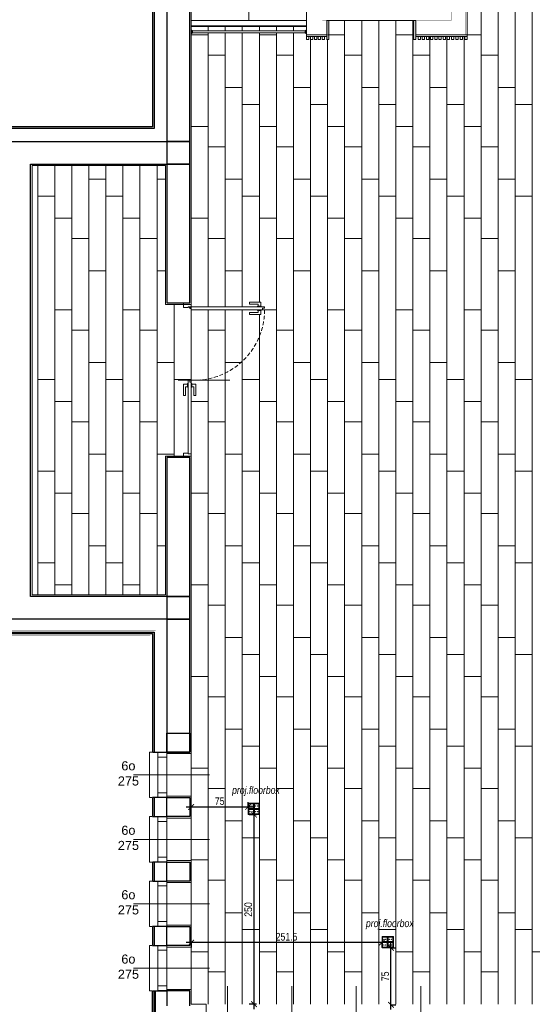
# Model space of a CAD drawing. Header units: millimetres. Extents: x -9038497 to 54128, y -10570064 to 59476.
# Tile 50 of 135: x 34971 to 35647, y 23814 to 25113. Entities that reach past the tile are written whole.
import ezdxf

# ---------------------------------------------------------------- set-up
doc = ezdxf.new("R2010")
doc.units = ezdxf.units.MM
doc.header["$LTSCALE"] = 0.8
doc.header["$PDMODE"] = 2
doc.linetypes.add('DASHED2', pattern=[9.525, 6.35, -3.175])
for name, color, linetype, lineweight in [('0 proj_meble 25', 42, 'Continuous', 25), ('0 proj_meble pokojowe-linie środkowe', 42, 'Continuous', 0), ('0 proj_okna', 4, 'Continuous', 0), ('0 proj_oświetlenie', 150, 'Continuous', 13), ('0 proj_symbole elektryczne', 150, 'Continuous', 25), ('0 proj_widok widok widok', 7, 'Continuous', 0), ('ocieplenie', 214, 'Continuous', 13), ('OPIS', 122, 'Continuous', 18), ('SCIANY', 1, 'Continuous', 30), ('tynk', 252, 'Continuous', 5), ('X proj_meble pokojowe - cienkie', 43, 'Continuous', 0)]:
    doc.layers.add(name, color=color, linetype=linetype, lineweight=lineweight)
doc.layers.add('SCHODY', color=2, linetype='Continuous')
doc.layers.add('STOLARKA', color=4, linetype='Continuous')
doc.styles.add('ARIAL_CE', font='arial.ttf', dxfattribs={"height": 15})
doc.styles.add('WYMIAR-50', font='ARIALN.TTF', dxfattribs={"height": 10})
doc.dimstyles.new('SKALA-50', dxfattribs={"dimscale": 5, "dimtxt": 10, "dimasz": 1.5, "dimexe": 1.3, "dimexo": 1.3, "dimgap": 0.5, "dimtad": 1, "dimdec": 1, "dimrnd": 0.5, "dimdsep": 46, "dimtxsty": 'WYMIAR-50', "dimblk": 'ARCHTICK', "dimcen": 1.5, "dimdle": 1.3, "dimadec": 0, "dimazin": 0, "dimtfac": 1, "dimtdec": 1, "dimtix": 1, "dimtmove": 2, "dimatfit": 3, "dimfxl": 2, "dimfxlon": 1, "dimtolj": 1, "dimarcsym": 0})

# ---------------------------------------------------------------- blocks, each defined once
blk = doc.blocks.new('G$C0CCF9696')
at = {"layer": 'STOLARKA', "color": 5, "lineweight": 0}
blk.add_line((100, 30), (0, 30), dxfattribs=at)
for points in [[(68, 59.5), (68, 53.5), (56, 53.5), (56, 59.5)], [(68, 59.5), (68, 53.5), (56, 53.5), (56, 59.5)], [(68, 53.5), (68, 6.5), (56, 6.5), (56, 53.5)], [(68, 53.5), (68, 6.5), (56, 6.5), (56, 53.5)], [(68, 0.5), (68, 6.5), (56, 6.5), (56, 0.5)]]:
    blk.add_lwpolyline(points, close=True, dxfattribs=at)
blk.add_lwpolyline([(76, 0), (79, 0), (79, 60), (76, 60)], dxfattribs=at)
blk.add_lwpolyline([(76, 0), (79, 0), (79, 60), (76, 60)], dxfattribs=at)
blk = doc.blocks.new('_ArchTick')
at = {"color": 0, "linetype": 'ByBlock', "const_width": 0.15}
blk.add_lwpolyline([(-0.5, -0.5), (0.5, 0.5)], dxfattribs=at)
blk = doc.blocks.new('*D2374')
at = {"layer": '0 proj_widok widok widok', "color": 0, "lineweight": -2, "ltscale": 0.8, "transparency": 16777216}
for p, q in [((35190.5, 24074.3), (35278.5, 24074.3)), ((35197, 24073.9), (35197, 24080.8)), ((35272, 24073.9), (35272, 24080.8))]:
    blk.add_line(p, q, dxfattribs=at)
at = {"layer": 'Defpoints', "color": 0, "lineweight": 0, "ltscale": 0.8, "transparency": 16777216}
for p in [(35272, 24074.3), (35197, 24067.4), (35272, 24067.4)]:
    blk.add_point(p, dxfattribs=at)
at = {"layer": '0 proj_widok widok widok', "color": 0, "lineweight": -2, "ltscale": 0.8, "transparency": 16777216, "xscale": 7.5, "yscale": 7.5, "zscale": 7.5, "rotation": 180}
blk.add_blockref('_ArchTick', (35197, 24074.3), dxfattribs=at)
at = {"layer": '0 proj_widok widok widok', "color": 0, "lineweight": -2, "ltscale": 0.8, "transparency": 16777216, "xscale": 7.5, "yscale": 7.5, "zscale": 7.5}
blk.add_blockref('_ArchTick', (35272, 24074.3), dxfattribs=at)
at = {"layer": '0 proj_widok widok widok', "color": 0, "lineweight": 0, "ltscale": 0.8, "transparency": 16777216, "insert": (35234.5, 24081.9), "char_height": 10, "attachment_point": 5, "style": 'WYMIAR-50'}
blk.add_mtext('\\A1;75', dxfattribs=at)
blk = doc.blocks.new('*D2375')
at = {"layer": '0 proj_widok widok widok', "color": 0, "lineweight": -2, "ltscale": 0.8, "transparency": 16777216}
for p, q in [((35460.6, 23807), (35460.6, 23895)), ((35460.6, 23888.5), (35467.1, 23888.5)), ((35460.6, 23813.5), (35467.1, 23813.5))]:
    blk.add_line(p, q, dxfattribs=at)
at = {"layer": 'Defpoints', "color": 0, "lineweight": 0, "ltscale": 0.8, "transparency": 16777216}
for p in [(35460.6, 23888.5), (35460.6, 23888.5), (35460.6, 23813.5)]:
    blk.add_point(p, dxfattribs=at)
at = {"layer": '0 proj_widok widok widok', "color": 0, "lineweight": -2, "ltscale": 0.8, "transparency": 16777216, "xscale": 7.5, "yscale": 7.5, "zscale": 7.5}
for p, rotation in [((35460.6, 23888.5), 90), ((35460.6, 23813.5), 270)]:
    blk.add_blockref('_ArchTick', p, dxfattribs=dict(at, rotation=rotation))
at = {"layer": '0 proj_widok widok widok', "color": 0, "lineweight": 0, "ltscale": 0.8, "transparency": 16777216, "insert": (35453, 23851), "char_height": 10, "attachment_point": 5, "rotation": 90, "style": 'WYMIAR-50'}
blk.add_mtext('\\A1;75', dxfattribs=at)
blk = doc.blocks.new('*D2376')
at = {"layer": '0 proj_widok widok widok', "color": 0, "lineweight": -2, "ltscale": 0.8, "transparency": 16777216}
for p, q in [((35455.2, 23895.5), (35190.5, 23895.5)), ((35197, 23895.5), (35197, 23889)), ((35448.7, 23895.5), (35448.7, 23889))]:
    blk.add_line(p, q, dxfattribs=at)
at = {"layer": 'Defpoints', "color": 0, "lineweight": 0, "ltscale": 0.8, "transparency": 16777216}
for p in [(35197, 23895.8), (35197, 23895.5), (35448.7, 23895.8)]:
    blk.add_point(p, dxfattribs=at)
at = {"layer": '0 proj_widok widok widok', "color": 0, "lineweight": -2, "ltscale": 0.8, "transparency": 16777216, "xscale": 7.5, "yscale": 7.5, "zscale": 7.5, "rotation": 180}
blk.add_blockref('_ArchTick', (35197, 23895.5), dxfattribs=at)
at = {"layer": '0 proj_widok widok widok', "color": 0, "lineweight": -2, "ltscale": 0.8, "transparency": 16777216, "xscale": 7.5, "yscale": 7.5, "zscale": 7.5}
blk.add_blockref('_ArchTick', (35448.7, 23895.5), dxfattribs=at)
at = {"layer": '0 proj_widok widok widok', "color": 0, "lineweight": 0, "ltscale": 0.8, "transparency": 16777216, "insert": (35322.8, 23903.1), "char_height": 10, "attachment_point": 5, "style": 'WYMIAR-50'}
blk.add_mtext('\\A1;251.5', dxfattribs=at)
blk = doc.blocks.new('*D2377')
at = {"layer": '0 proj_widok widok widok', "color": 0, "lineweight": -2, "ltscale": 0.8, "transparency": 16777216}
for p, q in [((35283.3, 24064.1), (35273.4, 24064.1)), ((35279.9, 23807.6), (35279.9, 24070.6)), ((35283.3, 23814.1), (35273.4, 23814.1))]:
    blk.add_line(p, q, dxfattribs=at)
at = {"layer": 'Defpoints', "color": 0, "lineweight": 0, "ltscale": 0.8, "transparency": 16777216}
for p in [(35279.9, 24064.1), (35289.8, 24064.1), (35289.8, 23814.1)]:
    blk.add_point(p, dxfattribs=at)
at = {"layer": '0 proj_widok widok widok', "color": 0, "lineweight": -2, "ltscale": 0.8, "transparency": 16777216, "xscale": 7.5, "yscale": 7.5, "zscale": 7.5}
for p, rotation in [((35279.9, 24064.1), 90), ((35279.9, 23814.1), 270)]:
    blk.add_blockref('_ArchTick', p, dxfattribs=dict(at, rotation=rotation))
at = {"layer": '0 proj_widok widok widok', "color": 0, "lineweight": 0, "ltscale": 0.8, "transparency": 16777216, "insert": (35272.3, 23939.1), "char_height": 10, "attachment_point": 5, "rotation": 90, "style": 'WYMIAR-50'}
blk.add_mtext('\\A1;250', dxfattribs=at)
blk = doc.blocks.new('końc')
at = {"layer": 'X proj_meble pokojowe - cienkie'}
for p, q in [((23371.7, 12762.6), (23371.2, 12762.6)), ((23371.2, 12762.6), (23371.2, 12758.1)), ((23371.7, 12758.1), (23371.2, 12758.1)), ((23371.7, 12762.6), (23371.7, 12758.1)), ((23372.9, 12762.1), (23371.7, 12762.1)), ((23372.9, 12758.6), (23371.7, 12758.6)), ((23372.9, 12762.1), (23372.9, 12758.6)), ((23372.9, 12761.6), (23373.1, 12761.6)), ((23372.9, 12759.1), (23373.1, 12759.1))]:
    blk.add_line(p, q, dxfattribs=at)
blk = doc.blocks.new('klamka1 rz')
at = {"layer": '0 proj_okna', "lineweight": 0}
for p, q in [((4646.6, 29464.6), (4641.7, 29464.6)), ((4641.7, 29463.9), (4641.7, 29464.6)), ((4641.7, 29463.9), (4646.6, 29463.9)), ((4642.4, 29458.6), (4642.4, 29463.9)), ((4645.9, 29461.1), (4645.9, 29463.9)), ((4646.6, 29463.9), (4646.6, 29464.6)), ((4642.4, 29458.6), (4657.4, 29458.6)), ((4657.4, 29461.1), (4645.9, 29461.1)), ((4657.4, 29458.6), (4657.4, 29461.1))]:
    blk.add_line(p, q, dxfattribs=at)

msp = doc.modelspace()

# ---------------------------------------------------------------- hatches: boundary and pattern name
at = {"layer": '0 proj_widok widok widok', "lineweight": 0, "true_color": 0x7aafdf, "transparency": 33554687}
h = msp.add_hatch(color=143, dxfattribs=at)
h.dxf.hatch_style = 1
h.paths.add_polyline_path([(35349.01, 25104.29), (35197.01, 25104.29), (35197.01, 25103.49), (35349.01, 25103.49)])
at = {"layer": '0 proj_widok widok widok', "lineweight": 0, "true_color": 0x939598, "transparency": 33554687}
h = msp.add_hatch(color=252, dxfattribs=at)
h.dxf.hatch_style = 1
h.paths.add_polyline_path([(35378.74, 25111.5), (35377.57, 25111.47), (35375.74, 25111.48), (35375.74, 25089.58), (35375.74, 25086.58), (35376.21, 25086.5), (35376.72, 25086.58), (35376.85, 25086.47), (35377.03, 25086.52), (35377.3, 25086.55), (35377.51, 25086.47), (35377.73, 25086.54), (35377.92, 25086.51), (35378.17, 25086.47), (35378.36, 25086.31), (35378.66, 25086.48), (35378.74, 25086.58)])
h = msp.add_hatch(color=252, dxfattribs=at)
h.dxf.hatch_style = 1
h.paths.add_polyline_path([(35493.37, 25111.49), (35492.2, 25111.49), (35490.37, 25111.49), (35490.37, 25089.57), (35490.37, 25086.57), (35490.84, 25086.49), (35491.35, 25086.57), (35491.47, 25086.46), (35491.66, 25086.52), (35491.92, 25086.55), (35492.13, 25086.47), (35492.36, 25086.53), (35492.55, 25086.5), (35492.79, 25086.47), (35492.99, 25086.3), (35493.28, 25086.48), (35493.37, 25086.57)])

# ---------------------------------------------------------------- linework, layer by layer
at = {"lineweight": 0, "ltscale": 40}
for p, q in [((35349.01, 25111.49), (35197.01, 25111.49)), ((35349.01, 25104.29), (35197.01, 25104.29)), ((35349.01, 25103.49), (35197.01, 25103.49))]:
    msp.add_line(p, q, dxfattribs=at)
at = {"layer": '0 proj_meble 25', "lineweight": 18}
for p, q in [((35272.28, 24079.19), (35287.28, 24079.19)), ((35272.28, 24064.19), (35272.28, 24079.14)), ((35287.28, 24079.19), (35287.28, 24064.19)), ((35287.28, 24064.19), (35272.28, 24064.19)), ((35448.83, 23903.48), (35463.83, 23903.48)), ((35448.83, 23888.48), (35448.83, 23903.43)), ((35463.83, 23903.48), (35463.83, 23888.48)), ((35463.83, 23888.48), (35448.83, 23888.48))]:
    msp.add_line(p, q, dxfattribs=at)
at = {"layer": '0 proj_meble pokojowe-linie środkowe'}
for p, q in [((35198.8, 25097.64), (35347.26, 25097.64)), ((35198.85, 25095.14), (35347.26, 25095.14))]:
    msp.add_line(p, q, dxfattribs=at)
at = {"layer": '0 proj_okna', "lineweight": 0}
for p, q in [((35186.87, 24733.02), (35186.87, 24739.03)), ((35196.87, 24737.02), (35186.87, 24737.02)), ((35196.87, 24734.02), (35196.87, 24742.02)), ((35192.87, 24733.02), (35186.87, 24733.02)), ((35196.87, 24734.02), (35192.87, 24734.02)), ((35192.87, 24734.02), (35192.87, 24733.02)), ((35196.93, 24729.89), (35196.93, 24733.89)), ((35196.93, 24733.89), (35293.93, 24733.89)), ((35196.93, 24729.89), (35291.13, 24729.89)), ((35293.93, 24731.91), (35291.13, 24731.91)), ((35291.13, 24731.91), (35291.13, 24729.89)), ((35293.93, 24731.91), (35293.93, 24733.89)), ((35248.09, 24637.11), (35180.03, 24637.11)), ((35192.99, 24637.11), (35195.08, 24637.11)), ((35192.99, 24540.11), (35192.99, 24637.11)), ((35195.08, 24637.11), (35195.08, 24634.71)), ((35195.08, 24634.71), (35196.99, 24634.71)), ((35196.99, 24540.11), (35196.99, 24634.71)), ((35187.01, 24541.08), (35187.01, 24535.03)), ((35193.01, 24541.08), (35187.01, 24541.08)), ((35193.01, 24540.08), (35193.01, 24541.08)), ((35197.01, 24537.08), (35187.01, 24537.08)), ((35192.99, 24540.11), (35196.99, 24540.11)), ((35197.01, 24540.08), (35193.01, 24540.08)), ((35197.01, 24540.08), (35197.01, 24532.08))]:
    msp.add_line(p, q, dxfattribs=at)
for radius in [2.71, 2]:
    msp.add_arc((35196.87, 24734.02), radius, 180, 270, dxfattribs=at)
at = {"layer": '0 proj_okna', "linetype": 'DASHED2', "lineweight": 0}
msp.add_arc((35201.03, 24729.76), 92.79, 267.44988, 0.08139, dxfattribs=at)
at = {"layer": '0 proj_oświetlenie'}
for p, q in [((35272.51, 24078.91), (35279.51, 24078.91)), ((35272.51, 24071.91), (35272.51, 24078.91)), ((35273.01, 24078.41), (35279.01, 24078.41)), ((35273.01, 24072.41), (35273.01, 24078.41)), ((35279.01, 24078.41), (35279.01, 24072.41)), ((35279.51, 24078.91), (35279.51, 24071.91)), ((35279.85, 24078.94), (35286.85, 24078.94)), ((35279.85, 24071.94), (35279.85, 24078.94)), ((35280.35, 24078.44), (35286.35, 24078.44)), ((35280.35, 24072.44), (35280.35, 24078.44)), ((35286.35, 24078.44), (35286.35, 24072.44)), ((35286.85, 24078.94), (35286.85, 24071.94)), ((35279.51, 24071.91), (35272.51, 24071.91)), ((35272.51, 24071.57), (35279.51, 24071.57)), ((35272.51, 24064.57), (35272.51, 24071.57)), ((35279.51, 24064.57), (35272.51, 24064.57)), ((35279.01, 24072.41), (35273.01, 24072.41)), ((35273.01, 24071.07), (35279.01, 24071.07)), ((35273.01, 24065.07), (35273.01, 24071.07)), ((35279.01, 24065.07), (35273.01, 24065.07)), ((35279.01, 24071.07), (35279.01, 24065.07)), ((35279.51, 24071.57), (35279.51, 24064.57)), ((35286.85, 24071.94), (35279.85, 24071.94)), ((35279.93, 24071.64), (35286.93, 24071.64)), ((35279.93, 24064.64), (35279.93, 24071.64)), ((35286.93, 24064.64), (35279.93, 24064.64)), ((35286.35, 24072.44), (35280.35, 24072.44)), ((35280.43, 24071.14), (35286.43, 24071.14)), ((35280.43, 24065.14), (35280.43, 24071.14)), ((35286.43, 24065.14), (35280.43, 24065.14)), ((35286.43, 24071.14), (35286.43, 24065.14)), ((35286.93, 24071.64), (35286.93, 24064.64)), ((35449.07, 23903.2), (35456.07, 23903.2)), ((35449.07, 23896.2), (35449.07, 23903.2)), ((35456.07, 23896.2), (35449.07, 23896.2)), ((35449.07, 23895.86), (35456.07, 23895.86)), ((35449.07, 23888.86), (35449.07, 23895.86)), ((35449.57, 23902.7), (35455.57, 23902.7)), ((35449.57, 23896.7), (35449.57, 23902.7)), ((35455.57, 23896.7), (35449.57, 23896.7)), ((35449.57, 23895.36), (35455.57, 23895.36)), ((35449.57, 23889.36), (35449.57, 23895.36)), ((35455.57, 23902.7), (35455.57, 23896.7)), ((35455.57, 23895.36), (35455.57, 23889.36)), ((35456.07, 23903.2), (35456.07, 23896.2)), ((35456.07, 23895.86), (35456.07, 23888.86)), ((35456.41, 23903.23), (35463.41, 23903.23)), ((35456.41, 23896.23), (35456.41, 23903.23)), ((35463.41, 23896.23), (35456.41, 23896.23)), ((35456.48, 23895.93), (35463.48, 23895.93)), ((35456.48, 23888.93), (35456.48, 23895.93)), ((35456.91, 23902.73), (35462.91, 23902.73)), ((35456.91, 23896.73), (35456.91, 23902.73)), ((35462.91, 23896.73), (35456.91, 23896.73)), ((35456.98, 23895.43), (35462.98, 23895.43)), ((35456.98, 23889.43), (35456.98, 23895.43)), ((35462.91, 23902.73), (35462.91, 23896.73)), ((35462.98, 23895.43), (35462.98, 23889.43)), ((35463.41, 23903.23), (35463.41, 23896.23)), ((35463.48, 23895.93), (35463.48, 23888.93)), ((35456.07, 23888.86), (35449.07, 23888.86)), ((35455.57, 23889.36), (35449.57, 23889.36)), ((35463.48, 23888.93), (35456.48, 23888.93)), ((35462.98, 23889.43), (35456.98, 23889.43))]:
    msp.add_line(p, q, dxfattribs=at)
for centre in [(35274.61, 24075.41), (35277.18, 24075.41), (35281.95, 24075.44), (35284.52, 24075.44), (35274.61, 24068.07), (35277.18, 24068.07), (35282.02, 24068.14), (35284.6, 24068.14), (35451.16, 23899.7), (35451.16, 23892.36), (35453.74, 23899.7), (35453.74, 23892.36), (35458.5, 23899.73), (35458.58, 23892.43), (35461.08, 23899.73), (35461.15, 23892.43)]:
    msp.add_circle(centre, 0.254, dxfattribs=at)
at = {"layer": '0 proj_widok widok widok', "lineweight": 0}
for p, q in [((35579.45, 25128.03), (35579.45, 23814.08)), ((35601.95, 25128.03), (35601.95, 23814.08)), ((35624.45, 25128.03), (35624.45, 23814.08)), ((35646.95, 25128.03), (35646.95, 23814.08)), ((35196.95, 25103.52), (35196.95, 24733.89)), ((35219.45, 25103.52), (35219.45, 25097.64)), ((35219.45, 25103.52), (35219.45, 25097.64)), ((35241.95, 25103.52), (35241.95, 25097.64)), ((35264.45, 25103.52), (35264.45, 25097.64)), ((35286.95, 25103.52), (35286.95, 25097.64)), ((35309.45, 25103.52), (35309.45, 25097.64)), ((35331.95, 25103.52), (35331.95, 25097.64)), ((35375.74, 25111.5), (35375.74, 25089.58)), ((35378.74, 25111.5), (35375.74, 25111.5)), ((35378.74, 25086.58), (35378.74, 25111.5)), ((35399.45, 25111.52), (35399.45, 23814.08)), ((35421.95, 25111.52), (35421.95, 23814.08)), ((35444.45, 25111.52), (35444.45, 23814.08)), ((35466.95, 25111.52), (35466.95, 23814.08)), ((35489.45, 25111.52), (35489.45, 23814.08)), ((35490.37, 25111.49), (35490.37, 25089.57)), ((35493.37, 25111.49), (35490.37, 25111.49)), ((35493.37, 25086.57), (35493.37, 25111.49)), ((35219.45, 25095.14), (35219.45, 24733.89)), ((35219.45, 25095.14), (35219.45, 24733.89)), ((35241.95, 25095.14), (35241.95, 24733.89)), ((35264.45, 25095.14), (35264.45, 24733.89)), ((35286.95, 25095.14), (35286.95, 24739.89)), ((35309.45, 25095.14), (35309.45, 23814.08)), ((35331.95, 25095.14), (35331.95, 23814.08)), ((35349.03, 25092.38), (35349.03, 25090.56)), ((35349.03, 25090.55), (35349.03, 25086.55)), ((35349.03, 25086.55), (35352.03, 25086.55)), ((35349.04, 25092.38), (35375.7, 25092.38)), ((35349.04, 25090.56), (35375.7, 25090.56)), ((35352.03, 25086.55), (35352.03, 25090.57)), ((35354.45, 25090.56), (35354.45, 23814.08)), ((35354.47, 25090.55), (35354.47, 25086.55)), ((35354.47, 25086.55), (35357.47, 25086.55)), ((35357.47, 25086.55), (35357.47, 25090.57)), ((35359.64, 25090.55), (35359.64, 25086.55)), ((35359.64, 25086.55), (35362.64, 25086.55)), ((35362.64, 25086.55), (35362.64, 25090.57)), ((35364.65, 25090.55), (35364.65, 25086.55)), ((35364.65, 25086.55), (35367.65, 25086.55)), ((35367.65, 25086.55), (35367.65, 25090.57)), ((35369.67, 25090.55), (35369.67, 25086.55)), ((35369.67, 25086.55), (35372.67, 25086.55)), ((35372.67, 25086.55), (35372.67, 25090.57)), ((35375.72, 25086.58), (35376.21, 25086.5)), ((35375.74, 25089.58), (35375.74, 25086.58)), ((35376.21, 25086.5), (35376.72, 25086.58)), ((35376.72, 25086.58), (35376.85, 25086.47)), ((35376.85, 25086.47), (35377.03, 25086.52)), ((35376.95, 25086.5), (35376.95, 23814.08)), ((35377.03, 25086.52), (35377.3, 25086.55)), ((35377.3, 25086.55), (35377.51, 25086.47)), ((35377.51, 25086.47), (35377.73, 25086.54)), ((35377.73, 25086.54), (35377.92, 25086.51)), ((35377.92, 25086.51), (35378.17, 25086.47)), ((35378.17, 25086.47), (35378.36, 25086.31)), ((35378.36, 25086.31), (35378.66, 25086.48)), ((35378.66, 25086.48), (35378.75, 25086.59)), ((35489.66, 25086.47), (35490.36, 25086.59)), ((35490.35, 25086.57), (35490.84, 25086.49)), ((35490.37, 25089.57), (35490.37, 25086.57)), ((35490.84, 25086.49), (35491.35, 25086.57)), ((35491.35, 25086.57), (35491.47, 25086.46)), ((35491.47, 25086.46), (35491.66, 25086.52)), ((35491.66, 25086.52), (35491.92, 25086.55)), ((35491.92, 25086.55), (35492.13, 25086.47)), ((35492.13, 25086.47), (35492.36, 25086.53)), ((35492.36, 25086.53), (35492.55, 25086.5)), ((35492.55, 25086.5), (35492.79, 25086.47)), ((35492.79, 25086.47), (35492.99, 25086.3)), ((35492.99, 25086.3), (35493.28, 25086.48)), ((35493.28, 25086.48), (35493.38, 25086.59)), ((35493.41, 25092.38), (35561.04, 25092.38)), ((35493.41, 25090.56), (35561.04, 25090.56)), ((35496.38, 25090.55), (35496.38, 25086.55)), ((35496.38, 25086.55), (35499.38, 25086.55)), ((35499.38, 25086.55), (35499.38, 25090.57)), ((35501.86, 25090.55), (35501.86, 25086.55)), ((35501.86, 25086.55), (35504.86, 25086.55)), ((35504.86, 25086.55), (35504.86, 25090.57)), ((35507.37, 25090.55), (35507.37, 25086.55)), ((35507.37, 25086.55), (35510.37, 25086.55)), ((35510.37, 25086.55), (35510.37, 25090.57)), ((35511.95, 25090.56), (35511.95, 23814.08)), ((35512.88, 25090.55), (35512.88, 25086.55)), ((35512.88, 25086.55), (35515.88, 25086.55)), ((35515.88, 25086.55), (35515.88, 25090.57)), ((35518.35, 25090.55), (35518.35, 25086.55)), ((35518.35, 25086.55), (35521.35, 25086.55)), ((35521.35, 25086.55), (35521.35, 25090.57)), ((35523.83, 25090.55), (35523.83, 25086.55)), ((35523.83, 25086.55), (35526.83, 25086.55)), ((35526.83, 25086.55), (35526.83, 25090.57)), ((35529.34, 25090.55), (35529.34, 25086.55)), ((35529.34, 25086.55), (35532.34, 25086.55)), ((35532.34, 25086.55), (35532.34, 25090.57)), ((35534.45, 25090.56), (35534.45, 23814.08)), ((35534.85, 25090.55), (35534.85, 25086.55)), ((35534.85, 25086.55), (35537.85, 25086.55)), ((35537.85, 25086.55), (35537.85, 25090.57)), ((35540.45, 25090.55), (35540.45, 25086.55)), ((35540.45, 25086.55), (35543.45, 25086.55)), ((35543.45, 25086.55), (35543.45, 25090.57)), ((35546.07, 25090.55), (35546.07, 25086.55)), ((35546.07, 25086.55), (35549.07, 25086.55)), ((35549.07, 25086.55), (35549.07, 25090.57)), ((35552, 25090.55), (35552, 25086.55)), ((35552, 25086.55), (35555, 25086.55)), ((35555, 25086.55), (35555, 25090.57)), ((35556.95, 25090.56), (35556.95, 23814.08)), ((35558.06, 25090.55), (35558.06, 25086.55)), ((35558.06, 25086.55), (35561.06, 25086.55)), ((35561.04, 25092.38), (35561.04, 25090.56)), ((35561.06, 25086.55), (35561.06, 25090.57)), ((34994.45, 24920.03), (34994.45, 24354.03)), ((35016.95, 24920.03), (35016.95, 24354.03)), ((35039.45, 24920.03), (35039.45, 24354.03)), ((35061.95, 24920.03), (35061.95, 24354.03)), ((35084.45, 24920.03), (35084.45, 24354.03)), ((35106.95, 24920.03), (35106.95, 24354.03)), ((35129.45, 24920.03), (35129.45, 24354.03)), ((35151.95, 24920.03), (35151.95, 24354.03)), ((35174.45, 24737.03), (35174.45, 24537.03)), ((35196.95, 24729.89), (35196.95, 24634.71)), ((35219.45, 24729.89), (35219.45, 23814.08)), ((35219.45, 24729.89), (35219.45, 23814.08)), ((35241.95, 24729.89), (35241.95, 23814.08)), ((35264.45, 24729.89), (35264.45, 23814.08)), ((35286.95, 24723.89), (35286.95, 23814.08)), ((35196.95, 24540.11), (35196.95, 24540.08)), ((35196.95, 24537.08), (35196.95, 23814.08))]:
    msp.add_line(p, q, dxfattribs=at)
at = {"layer": 'ocieplenie', "lineweight": 0, "ltscale": 40, "const_width": 0.1}
for points in [[(35165.04, 25310.03), (35143.06, 25310.03), (35143.06, 24974.03), (34933.04, 24974.03), (34933.04, 24792.53), (34933.04, 24300.03), (35143.06, 24300.03), (35143.06, 24144.61), (35153.04, 24144.61)], [(35153.04, 24088.61), (35143.04, 24088.61), (35143.04, 24059.61), (35153.04, 24059.61)], [(35153.04, 24003.61), (35143.04, 24003.61), (35143.04, 23974.61), (35153.04, 23974.61)], [(35153.04, 23918.61), (35143.04, 23918.61), (35143.04, 23889.61), (35153.04, 23889.61)], [(35216.79, 23770.03), (35216.79, 23760.03), (35143.04, 23760.03), (35143.04, 23833.78), (35153.04, 23833.78)]]:
    msp.add_lwpolyline(points, dxfattribs=at)
at = {"layer": 'ocieplenie', "lineweight": -3, "ltscale": 40}
for points in [[(35165.04, 25308.03), (35146.06, 25308.03), (35146.06, 24971.03), (34936.04, 24971.03), (34936.04, 24792.53), (34936.04, 24303.03), (35146.06, 24303.03), (35146.06, 24146.61), (35165.04, 24146.61)], [(35165.04, 25308.03), (35148.06, 25308.03), (35148.06, 24969.03), (34938.04, 24969.03), (34938.04, 24792.53), (34938.04, 24305.03), (35148.06, 24305.03), (35148.06, 24146.61), (35165.04, 24146.61)], [(35165.04, 24086.61), (35146.04, 24086.61), (35146.04, 24061.61), (35165.04, 24061.61)], [(35165.04, 24086.61), (35148.04, 24086.61), (35148.04, 24061.61), (35165.3, 24061.61)], [(35165.04, 24001.61), (35146.04, 24001.61), (35146.04, 23976.61), (35165.04, 23976.61)], [(35165.04, 24001.61), (35148.04, 24001.61), (35148.04, 23976.61), (35165.3, 23976.61)], [(35165.04, 23916.61), (35146.04, 23916.61), (35146.04, 23891.61), (35165.04, 23891.61)], [(35165.04, 23916.61), (35148.04, 23916.61), (35148.04, 23891.61), (35165.3, 23891.61)], [(35214.62, 23782.03), (35214.62, 23763.03), (35146.04, 23763.03), (35146.04, 23831.78), (35165.04, 23831.78)], [(35214.62, 23782.03), (35214.62, 23765.03), (35148.04, 23765.03), (35148.04, 23831.78), (35165.04, 23831.78)], [(35214.62, 23782.03), (35214.62, 23767.03), (35150.04, 23767.03), (35150.04, 23831.78), (35165.04, 23831.78)]]:
    msp.add_lwpolyline(points, dxfattribs=at)
at = {"layer": 'ocieplenie', "lineweight": -3, "ltscale": 40, "const_width": 0.2}
msp.add_lwpolyline([(35165.04, 25308.03), (35150.06, 25308.03), (35150.06, 24967.03), (34940.04, 24967.03), (34940.04, 24792.53), (34940.04, 24307.03), (35150.06, 24307.03), (35150.06, 24146.61), (35165.04, 24146.61)], dxfattribs=at)
at = {"layer": 'ocieplenie', "lineweight": 0, "ltscale": 40}
for points in [[(35165.04, 24086.61, 0.2, 0.2, 0), (35150.04, 24086.61, 0.2, 0.2, 0), (35150.04, 24061.61, 0.2, 0.2, 0), (35165.04, 24061.61, 0.2, 0.2, 0)], [(35165.04, 24001.61, 0.2, 0.2, 0), (35150.04, 24001.61, 0.2, 0.2, 0), (35150.04, 23976.61, 0.2, 0.2, 0), (35165.04, 23976.61, 0.2, 0.2, 0)], [(35165.04, 23916.61, 0.2, 0.2, 0), (35150.04, 23916.61, 0.2, 0.2, 0), (35150.04, 23891.61, 0.2, 0.2, 0), (35165.04, 23891.61, 0.2, 0.2, 0)]]:
    msp.add_lwpolyline(points, format="xyseb", dxfattribs=at)
at = {"layer": 'SCHODY', "linetype": 'Continuous', "lineweight": 0}
msp.add_lwpolyline([(35273.04, 25111.52), (35272.79, 25308.03), (35272.79, 25384.03), (35637.29, 25384.03), (35637.29, 25128.03)], dxfattribs=at)
at = {"layer": 'SCIANY', "ltscale": 40}
for p, q in [((35165.04, 25308.03), (35165.04, 24952.03)), ((35195.04, 24952.03), (35195.04, 25308.03)), ((34955.04, 24952.03), (35165.04, 24952.03)), ((35195.04, 24952.03), (35165.04, 24952.03)), ((35165.04, 24952.03), (35165.04, 24922.03)), ((35165.04, 24952.03), (35195.04, 24952.03)), ((35195.04, 24922.03), (35195.04, 24952.03)), ((34985.04, 24352.03), (34985.04, 24922.03)), ((34985.04, 24922.03), (35165.04, 24922.03)), ((35165.04, 24922.03), (35195.04, 24922.03)), ((35195.04, 24922.03), (35165.04, 24922.03)), ((35165.04, 24922.03), (35165.04, 24857.03)), ((35195.04, 24739.03), (35195.04, 24922.03)), ((35165.04, 24857.03), (35165.04, 24857.03)), ((35165.04, 24857.03), (35165.04, 24827.03)), ((35165.04, 24827.03), (35165.04, 24827.03)), ((35165.04, 24827.03), (35165.04, 24739.03)), ((35165.04, 24739.03), (35195.04, 24739.03)), ((35195.04, 24535.03), (35165.04, 24535.03)), ((35165.04, 24535.03), (35165.04, 24447.03)), ((35195.04, 24352.03), (35195.04, 24535.03)), ((35165.04, 24447.03), (35165.04, 24447.03)), ((35165.04, 24447.03), (35165.04, 24417.03)), ((35165.04, 24417.03), (35165.04, 24352.03)), ((35165.04, 24417.03), (35165.04, 24417.03)), ((35165.04, 24352.03), (34985.04, 24352.03)), ((35195.04, 24352.03), (35165.04, 24352.03)), ((35165.04, 24352.03), (35165.04, 24322.03)), ((35165.04, 24352.03), (35195.04, 24352.03)), ((35195.04, 24322.03), (35195.04, 24352.03)), ((35165.04, 24322.03), (34955.04, 24322.03)), ((35165.04, 24322.03), (35195.04, 24322.03)), ((35195.04, 24322.03), (35165.04, 24322.03)), ((35165.04, 24322.03), (35165.04, 24146.61)), ((35195.04, 24146.61), (35195.04, 24322.03)), ((35165.04, 24146.61), (35165.04, 24171.61)), ((35165.04, 24171.61), (35195.04, 24171.61)), ((35195.04, 24171.61), (35195.04, 24146.61)), ((35165.04, 24146.61), (35195.04, 24146.61)), ((35195.04, 24146.61), (35165.04, 24146.61)), ((35165.04, 24061.61), (35165.04, 24086.61)), ((35165.04, 24086.61), (35195.04, 24086.61)), ((35195.04, 24086.61), (35195.04, 24061.61)), ((35195.04, 24061.61), (35165.04, 24061.61)), ((35165.04, 23976.61), (35165.04, 24001.61)), ((35165.04, 24001.61), (35195.04, 24001.61)), ((35195.04, 24001.61), (35195.04, 23976.61)), ((35195.04, 23976.61), (35165.04, 23976.61)), ((35165.04, 23891.61), (35165.04, 23916.61)), ((35165.04, 23916.61), (35195.04, 23916.61)), ((35195.04, 23916.61), (35195.04, 23891.61)), ((35195.04, 23891.61), (35165.04, 23891.61)), ((35195.04, 23831.78), (35165.04, 23831.78)), ((35165.04, 23831.78), (35165.04, 23812.03)), ((35195.04, 23812.03), (35195.04, 23831.78))]:
    msp.add_line(p, q, dxfattribs=at)
at = {"layer": 'SCIANY', "ltscale": 40, "const_width": 0.3}
msp.add_lwpolyline([(35375.54, 25111.56), (35375.54, 25092.56), (35351.04, 25092.56), (35351.04, 25306.03), (35559.04, 25306.03), (35559.04, 25092.56), (35493.54, 25092.56), (35493.54, 25111.56), (35540.04, 25111.56), (35540.04, 25287.03), (35370.04, 25287.03), (35370.04, 25111.52), (35375.54, 25111.52)], dxfattribs=at)
at = {"layer": 'tynk', "lineweight": 0, "ltscale": 40}
for p, q in [((35197.04, 25310.03), (35197.04, 24737.03)), ((35349.04, 25092.38), (35349.04, 25308.03)), ((35561.04, 25308.03), (35561.04, 25092.36)), ((35375.41, 25111.52), (35493.43, 25111.52)), ((35197.1, 25092.47), (35219.6, 25092.47)), ((35287.12, 25092.47), (35309.62, 25092.47)), ((35375.45, 25092.37), (35349.04, 25092.37)), ((35375.69, 25090.56), (35349.05, 25090.56)), ((35377.11, 25092.47), (35399.61, 25092.47)), ((35467.14, 25092.47), (35489.64, 25092.47)), ((35557.13, 25092.47), (35579.63, 25092.47)), ((35219.32, 25065.72), (35241.82, 25065.72)), ((35309.33, 25065.72), (35331.83, 25065.72)), ((35399.32, 25065.72), (35421.82, 25065.72)), ((35489.35, 25065.72), (35511.85, 25065.72)), ((35579.34, 25065.72), (35601.84, 25065.72)), ((35241.94, 25023), (35264.44, 25023)), ((35331.96, 25023), (35354.46, 25023)), ((35421.95, 25023), (35444.45, 25023)), ((35511.97, 25023), (35534.47, 25023)), ((35601.97, 25023), (35624.47, 25023)), ((35264.52, 25000.64), (35287.02, 25000.64)), ((35354.51, 25000.64), (35377.01, 25000.64)), ((35444.54, 25000.64), (35467.04, 25000.64)), ((35534.53, 25000.64), (35557.03, 25000.64)), ((35624.51, 25000.64), (35647.01, 25000.64)), ((35197.1, 24971.57), (35219.6, 24971.57)), ((35287.12, 24971.57), (35309.62, 24971.57)), ((35377.11, 24971.57), (35399.61, 24971.57)), ((35467.14, 24971.57), (35489.64, 24971.57)), ((35557.13, 24971.57), (35579.63, 24971.57)), ((35219.32, 24944.82), (35241.82, 24944.82)), ((35309.33, 24944.82), (35331.83, 24944.82)), ((35399.32, 24944.82), (35421.82, 24944.82)), ((35489.35, 24944.82), (35511.85, 24944.82)), ((35579.34, 24944.82), (35601.84, 24944.82)), ((35163.04, 24920.03), (34987.04, 24920.03)), ((34987.04, 24920.03), (34987.04, 24481.53)), ((35163.04, 24825.03), (35163.04, 24920.03)), ((35061.99, 24902.1), (35084.49, 24902.1)), ((35151.95, 24902.1), (35163.04, 24902.1)), ((35241.94, 24902.1), (35264.44, 24902.1)), ((35331.96, 24902.1), (35354.46, 24902.1)), ((35421.95, 24902.1), (35444.45, 24902.1)), ((35511.97, 24902.1), (35534.47, 24902.1)), ((35601.97, 24902.1), (35624.47, 24902.1)), ((34994.55, 24879.74), (35017.05, 24879.74)), ((35084.14, 24879.74), (35106.64, 24879.74)), ((35264.52, 24879.74), (35287.02, 24879.74)), ((35354.51, 24879.74), (35377.01, 24879.74)), ((35444.54, 24879.74), (35467.04, 24879.74)), ((35534.53, 24879.74), (35557.03, 24879.74)), ((35624.51, 24879.74), (35647.01, 24879.74)), ((35017.15, 24850.67), (35039.65, 24850.67)), ((35106.73, 24850.67), (35129.23, 24850.67)), ((35197.1, 24850.67), (35219.6, 24850.67)), ((35287.12, 24850.67), (35309.62, 24850.67)), ((35377.11, 24850.67), (35399.61, 24850.67)), ((35467.14, 24850.67), (35489.64, 24850.67)), ((35557.13, 24850.67), (35579.63, 24850.67)), ((35039.36, 24823.92), (35061.86, 24823.92)), ((35128.95, 24823.92), (35151.45, 24823.92)), ((35163.04, 24737.03), (35163.04, 24825.03)), ((35163.04, 24825.03), (35163.04, 24825.03)), ((35219.32, 24823.92), (35241.82, 24823.92)), ((35309.33, 24823.92), (35331.83, 24823.92)), ((35399.32, 24823.92), (35421.82, 24823.92)), ((35489.35, 24823.92), (35511.85, 24823.92)), ((35579.34, 24823.92), (35601.84, 24823.92)), ((35061.99, 24781.2), (35084.49, 24781.2)), ((35151.95, 24781.2), (35163.04, 24781.2)), ((35241.94, 24781.2), (35264.44, 24781.2)), ((35331.96, 24781.2), (35354.46, 24781.2)), ((35421.95, 24781.2), (35444.45, 24781.2)), ((35511.97, 24781.2), (35534.47, 24781.2)), ((35601.97, 24781.2), (35624.47, 24781.2)), ((35197.04, 24737.03), (35163.04, 24737.03)), ((35017.15, 24729.77), (35039.65, 24729.77)), ((35106.73, 24729.77), (35129.23, 24729.77)), ((35197.1, 24729.77), (35219.6, 24729.77)), ((35287.12, 24729.77), (35309.62, 24729.77)), ((35377.11, 24729.77), (35399.61, 24729.77)), ((35467.14, 24729.77), (35489.64, 24729.77)), ((35557.13, 24729.77), (35579.63, 24729.77)), ((35039.36, 24703.02), (35061.86, 24703.02)), ((35128.95, 24703.02), (35151.45, 24703.02)), ((35219.32, 24703.02), (35241.82, 24703.02)), ((35309.33, 24703.02), (35331.83, 24703.02)), ((35399.32, 24703.02), (35421.82, 24703.02)), ((35489.35, 24703.02), (35511.85, 24703.02)), ((35579.34, 24703.02), (35601.84, 24703.02)), ((35061.99, 24660.3), (35084.49, 24660.3)), ((35151.57, 24660.3), (35174.07, 24660.3)), ((35241.94, 24660.3), (35264.44, 24660.3)), ((35331.96, 24660.3), (35354.46, 24660.3)), ((35421.95, 24660.3), (35444.45, 24660.3)), ((35511.97, 24660.3), (35534.47, 24660.3)), ((35601.97, 24660.3), (35624.47, 24660.3)), ((34994.55, 24637.94), (35017.05, 24637.94)), ((35084.14, 24637.94), (35106.64, 24637.94)), ((35174.51, 24637.94), (35197.01, 24637.94)), ((35264.52, 24637.94), (35287.02, 24637.94)), ((35354.51, 24637.94), (35377.01, 24637.94)), ((35444.54, 24637.94), (35467.04, 24637.94)), ((35534.53, 24637.94), (35557.03, 24637.94)), ((35624.51, 24637.94), (35647.01, 24637.94)), ((35017.15, 24608.87), (35039.65, 24608.87)), ((35106.73, 24608.87), (35129.23, 24608.87)), ((35197.1, 24608.87), (35219.6, 24608.87)), ((35287.12, 24608.87), (35309.62, 24608.87)), ((35377.11, 24608.87), (35399.61, 24608.87)), ((35467.14, 24608.87), (35489.64, 24608.87)), ((35557.13, 24608.87), (35579.63, 24608.87)), ((35039.36, 24582.12), (35061.86, 24582.12)), ((35128.95, 24582.12), (35151.45, 24582.12)), ((35219.32, 24582.12), (35241.82, 24582.12)), ((35309.33, 24582.12), (35331.83, 24582.12)), ((35399.32, 24582.12), (35421.82, 24582.12)), ((35489.35, 24582.12), (35511.85, 24582.12)), ((35579.34, 24582.12), (35601.84, 24582.12)), ((35061.99, 24539.4), (35084.49, 24539.4)), ((35151.57, 24539.4), (35174.07, 24539.4)), ((35163.04, 24354.03), (35163.04, 24537.03)), ((35163.04, 24537.03), (35197.04, 24537.03)), ((35197.04, 24537.03), (35197.04, 24144.61)), ((35241.94, 24539.4), (35264.44, 24539.4)), ((35331.96, 24539.4), (35354.46, 24539.4)), ((35421.95, 24539.4), (35444.45, 24539.4)), ((35511.97, 24539.4), (35534.47, 24539.4)), ((35601.97, 24539.4), (35624.47, 24539.4)), ((34994.55, 24517.04), (35017.05, 24517.04)), ((35084.14, 24517.04), (35106.64, 24517.04)), ((35264.52, 24517.04), (35287.02, 24517.04)), ((35354.51, 24517.04), (35377.01, 24517.04)), ((35444.54, 24517.04), (35467.04, 24517.04)), ((35534.53, 24517.04), (35557.03, 24517.04)), ((35624.51, 24517.04), (35647.01, 24517.04)), ((34987.04, 24481.53), (34987.04, 24449.03)), ((35017.15, 24487.97), (35039.65, 24487.97)), ((35106.73, 24487.97), (35129.23, 24487.97)), ((35197.1, 24487.97), (35219.6, 24487.97)), ((35287.12, 24487.97), (35309.62, 24487.97)), ((35377.11, 24487.97), (35399.61, 24487.97)), ((35467.14, 24487.97), (35489.64, 24487.97)), ((35557.13, 24487.97), (35579.63, 24487.97)), ((35039.36, 24461.22), (35061.86, 24461.22)), ((35128.95, 24461.22), (35151.45, 24461.22)), ((35219.32, 24461.22), (35241.82, 24461.22)), ((35309.33, 24461.22), (35331.83, 24461.22)), ((35399.32, 24461.22), (35421.82, 24461.22)), ((35489.35, 24461.22), (35511.85, 24461.22)), ((35579.34, 24461.22), (35601.84, 24461.22)), ((34987.04, 24449.03), (34987.04, 24449.03)), ((34987.04, 24449.03), (34987.04, 24354.03)), ((35061.99, 24418.5), (35084.49, 24418.5)), ((35151.57, 24418.5), (35163.04, 24418.5)), ((35241.94, 24418.5), (35264.44, 24418.5)), ((35331.96, 24418.5), (35354.46, 24418.5)), ((35421.95, 24418.5), (35444.45, 24418.5)), ((35511.97, 24418.5), (35534.47, 24418.5)), ((35601.97, 24418.5), (35624.47, 24418.5)), ((34994.55, 24396.14), (35017.05, 24396.14)), ((35084.14, 24396.14), (35106.64, 24396.14)), ((35264.52, 24396.14), (35287.02, 24396.14)), ((35354.51, 24396.14), (35377.01, 24396.14)), ((35444.54, 24396.14), (35467.04, 24396.14)), ((35534.53, 24396.14), (35557.03, 24396.14)), ((35624.51, 24396.14), (35647.01, 24396.14)), ((35017.15, 24367.07), (35039.65, 24367.07)), ((35106.73, 24367.07), (35129.23, 24367.07)), ((35197.1, 24367.07), (35219.6, 24367.07)), ((35287.12, 24367.07), (35309.62, 24367.07)), ((35377.11, 24367.07), (35399.61, 24367.07)), ((35467.14, 24367.07), (35489.64, 24367.07)), ((35557.13, 24367.07), (35579.63, 24367.07)), ((34987.04, 24354.03), (35163.04, 24354.03)), ((35219.32, 24340.32), (35241.82, 24340.32)), ((35309.33, 24340.32), (35331.83, 24340.32)), ((35399.32, 24340.32), (35421.82, 24340.32)), ((35489.35, 24340.32), (35511.85, 24340.32)), ((35579.34, 24340.32), (35601.84, 24340.32)), ((35241.94, 24297.6), (35264.44, 24297.6)), ((35331.96, 24297.6), (35354.46, 24297.6)), ((35421.95, 24297.6), (35444.45, 24297.6)), ((35511.97, 24297.6), (35534.47, 24297.6)), ((35601.97, 24297.6), (35624.47, 24297.6)), ((35264.52, 24275.24), (35287.02, 24275.24)), ((35354.51, 24275.24), (35377.01, 24275.24)), ((35444.54, 24275.24), (35467.04, 24275.24)), ((35534.53, 24275.24), (35557.03, 24275.24)), ((35624.51, 24275.24), (35647.01, 24275.24)), ((35197.1, 24246.17), (35219.6, 24246.17)), ((35287.12, 24246.17), (35309.62, 24246.17)), ((35377.11, 24246.17), (35399.61, 24246.17)), ((35467.14, 24246.17), (35489.64, 24246.17)), ((35557.13, 24246.17), (35579.63, 24246.17)), ((35219.32, 24219.42), (35241.82, 24219.42)), ((35309.33, 24219.42), (35331.83, 24219.42)), ((35399.32, 24219.42), (35421.82, 24219.42)), ((35489.35, 24219.42), (35511.85, 24219.42)), ((35579.34, 24219.42), (35601.84, 24219.42)), ((35241.94, 24176.7), (35264.44, 24176.7)), ((35331.96, 24176.7), (35354.46, 24176.7)), ((35421.95, 24176.7), (35444.45, 24176.7)), ((35511.97, 24176.7), (35534.47, 24176.7)), ((35601.97, 24176.7), (35624.47, 24176.7)), ((35196.95, 24154.34), (35197.01, 24154.34)), ((35264.52, 24154.34), (35287.02, 24154.34)), ((35354.51, 24154.34), (35377.01, 24154.34)), ((35444.54, 24154.34), (35467.04, 24154.34)), ((35534.53, 24154.34), (35557.03, 24154.34)), ((35624.51, 24154.34), (35647.01, 24154.34)), ((35197.1, 24125.27), (35219.6, 24125.27)), ((35287.12, 24125.27), (35309.62, 24125.27)), ((35377.11, 24125.27), (35399.61, 24125.27)), ((35467.14, 24125.27), (35489.64, 24125.27)), ((35557.13, 24125.27), (35579.63, 24125.27)), ((35219.32, 24098.52), (35241.82, 24098.52)), ((35309.33, 24098.52), (35331.83, 24098.52)), ((35399.32, 24098.52), (35421.82, 24098.52)), ((35489.35, 24098.52), (35511.85, 24098.52)), ((35579.34, 24098.52), (35601.84, 24098.52)), ((35241.94, 24055.8), (35264.44, 24055.8)), ((35331.96, 24055.8), (35354.46, 24055.8)), ((35421.95, 24055.8), (35444.45, 24055.8)), ((35511.97, 24055.8), (35534.47, 24055.8)), ((35601.97, 24055.8), (35624.47, 24055.8)), ((35264.52, 24033.44), (35287.02, 24033.44)), ((35354.51, 24033.44), (35377.01, 24033.44)), ((35444.54, 24033.44), (35467.04, 24033.44)), ((35534.53, 24033.44), (35557.03, 24033.44)), ((35624.51, 24033.44), (35647.01, 24033.44)), ((35197.1, 24004.37), (35219.6, 24004.37)), ((35287.12, 24004.37), (35309.62, 24004.37)), ((35377.11, 24004.37), (35399.61, 24004.37)), ((35467.14, 24004.37), (35489.64, 24004.37)), ((35557.13, 24004.37), (35579.63, 24004.37)), ((35219.32, 23977.62), (35241.82, 23977.62)), ((35309.33, 23977.62), (35331.83, 23977.62)), ((35399.32, 23977.62), (35421.82, 23977.62)), ((35489.35, 23977.62), (35511.85, 23977.62)), ((35579.34, 23977.62), (35601.84, 23977.62)), ((35241.94, 23934.9), (35264.44, 23934.9)), ((35331.96, 23934.9), (35354.46, 23934.9)), ((35421.95, 23934.9), (35444.45, 23934.9)), ((35511.97, 23934.9), (35534.47, 23934.9)), ((35601.97, 23934.9), (35624.47, 23934.9)), ((35264.39, 23912.53), (35286.89, 23912.53)), ((35354.38, 23912.53), (35376.88, 23912.53)), ((35444.41, 23912.53), (35466.91, 23912.53)), ((35534.4, 23912.53), (35556.9, 23912.53)), ((35624.38, 23912.53), (35646.88, 23912.53)), ((35196.97, 23883.47), (35219.47, 23883.47)), ((35286.99, 23883.47), (35309.49, 23883.47)), ((35376.98, 23883.47), (35399.48, 23883.47)), ((35467, 23883.47), (35489.5, 23883.47)), ((35557, 23883.47), (35579.5, 23883.47)), ((35646.98, 23883.47), (35669.48, 23883.47)), ((35219.18, 23856.72), (35241.68, 23856.72)), ((35309.2, 23856.72), (35331.7, 23856.72)), ((35399.19, 23856.72), (35421.69, 23856.72)), ((35489.22, 23856.72), (35511.72, 23856.72)), ((35579.21, 23856.72), (35601.71, 23856.72))]:
    msp.add_line(p, q, dxfattribs=at)
for points in [[(35197.04, 24144.87), (35197.04, 24144.61), (35165.04, 24144.61)], [(35165.04, 24088.61), (35197.04, 24088.61), (35197.04, 24059.61), (35165.04, 24059.61)], [(35165.04, 24003.61), (35197.04, 24003.61), (35197.04, 23974.61), (35165.04, 23974.61)], [(35165.04, 23918.61), (35197.04, 23918.61), (35197.04, 23889.61), (35165.04, 23889.61)], [(35216.62, 23782.03), (35216.62, 23814.03), (35197.04, 23814.03), (35197.04, 23833.78), (35165.04, 23833.78)]]:
    msp.add_lwpolyline(points, dxfattribs=at)

# ---------------------------------------------------------------- block references
at = {"color": 1, "lineweight": 0, "ltscale": 40, "xscale": -1}
for p in [(35221.04, 24086.61), (35221.04, 24001.61), (35221.04, 23916.61), (35221.04, 23831.78)]:
    msp.add_blockref('G$C0CCF9696', p, dxfattribs=at)
at = {"color": 1, "lineweight": 0, "ltscale": 40, "rotation": 270}
for p in [(35214.79, 23838.03), (35299.79, 23838.03), (35384.79, 23838.03), (35469.79, 23838.03)]:
    msp.add_blockref('G$C0CCF9696', p, dxfattribs=at)
at = {"layer": '0 proj_meble pokojowe-linie środkowe'}
msp.add_blockref('końc', (11825.94, 12336.05), dxfattribs=at)
at = {"layer": '0 proj_meble pokojowe-linie środkowe', "xscale": -1}
msp.add_blockref('końc', (58720.14, 12336.09), dxfattribs=at)
at = {"layer": '0 proj_okna', "lineweight": 0}
for p, rotation in [((39931.16, 54198.47), 179.9999999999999), ((5728.41, 29274.34), 270.0000000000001)]:
    msp.add_blockref('klamka1 rz', p, dxfattribs=dict(at, rotation=rotation))
at = {"layer": '0 proj_okna', "lineweight": 0, "xscale": -1}
for p, rotation in [((39931.16, -4734.68), 359.9999999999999), ((64661.57, 29274.34), 90)]:
    msp.add_blockref('klamka1 rz', p, dxfattribs=dict(at, rotation=rotation))

# ---------------------------------------------------------------- texts
at = {"layer": '0 proj_symbole elektryczne', "lineweight": 0, "char_height": 10, "attachment_point": 3, "style": 'WYMIAR-50'}
for insert in [(35313.96, 24101.58), (35490.52, 23925.87)]:
    msp.add_mtext_dynamic_manual_height_columns('{\\fArial Narrow|b0|i1|c238|p34;proj.floorbox}', width=105.7106, gutter_width=50, heights=[0], dxfattribs=dict(at, insert=insert))
at = {"layer": 'OPIS', "char_height": 12, "width": 1777.5174, "attachment_point": 5, "style": 'ARIAL_CE'}
for insert, rotation in [((35245.45, 23702.37), 90.15445), ((35330.45, 23702.37), 90.15445), ((35415.45, 23702.37), 90.15445), ((35500.45, 23702.37), 90.15445), ((35074.16, 24118.38), 0.15445), ((35074.16, 24033.38), 0.15445), ((35074.16, 23948.38), 0.15445), ((35074.16, 23863.54), 0.15445)]:
    msp.add_mtext('\\pi-120,l200.00024,t200.00024;6o\\P275', dxfattribs=dict(at, insert=insert, rotation=rotation))

# ---------------------------------------------------------------- dimensions: what is measured, and where the dimension line sits
at = {"layer": '0 proj_widok widok widok', "lineweight": 0, "ltscale": 0.8}
for base, p1, p2, picture, middle in [((35272.02, 24074.3), (35197.02, 24067.4), (35272.02, 24067.4), '*D2374', (35234.52, 24081.88)), ((35196.99, 23895.49), (35448.66, 23895.8), (35196.99, 23895.8), '*D2376', (35322.82, 23903.09))]:
    dim = msp.add_linear_dim(base=base, p1=p1, p2=p2, dimstyle='SKALA-50', dxfattribs=at)
    dim.commit()
    dim.dimension.update_dxf_attribs({"geometry": picture, "text_midpoint": middle})
for base, p1, p2, picture, middle in [((35279.86, 24064.07), (35289.81, 23814.07), (35289.81, 24064.07), '*D2377', (35272.25, 23939.07)), ((35460.61, 23888.47), (35460.61, 23813.47), (35460.61, 23888.47), '*D2375', (35453.02, 23850.97))]:
    dim = msp.add_linear_dim(base=base, p1=p1, p2=p2, angle=90, dimstyle='SKALA-50', dxfattribs=at)
    dim.commit()
    dim.dimension.update_dxf_attribs({"geometry": picture, "text_midpoint": middle})

doc.saveas('drawing.dxf')
